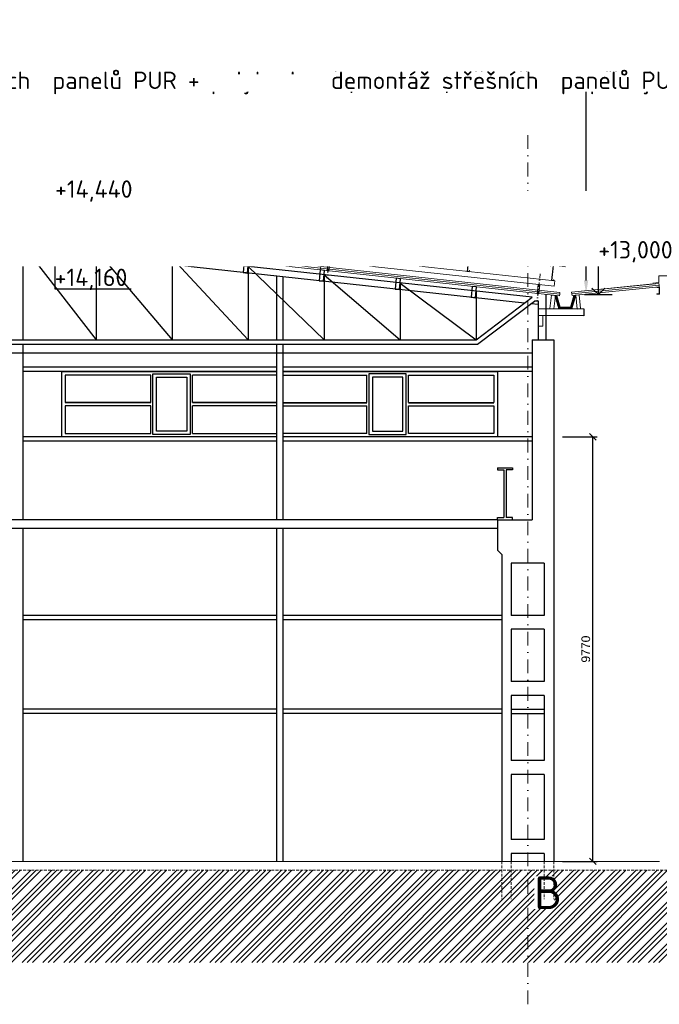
# Model space of a CAD drawing. Header units: millimetres. Extents: x -15830 to 4680139, y -28864 to 2281735.
# Tile 180 of 256: x 426304 to 441034, y 46138 to 68798. Entities that reach past the tile are written whole.
import ezdxf
from ezdxf import colors
from ezdxf.entities.mleader import LeaderData, LeaderLine
from ezdxf.math import Vec2, Vec3

# ---------------------------------------------------------------- set-up
doc = ezdxf.new("R2010")
doc.units = ezdxf.units.MM
doc.linetypes.add('DASHDOT', pattern=[25.4, 12.7, -6.35, 0, -6.35])
doc.linetypes.add('HIDDEN', pattern=[9.525, 6.35, -3.175])
doc.layers.add('0 @ 200', color=7, linetype='Continuous')
for name, color, linetype, lineweight in [('A99_N_txt-popis-50', 240, 'Continuous', 9), ('A99_N_txt-popis-50 @ 200', 240, 'Continuous', 9), ('VZT-KOTY', 2, 'Continuous', 25)]:
    doc.layers.add(name, color=color, linetype=linetype, lineweight=lineweight)
doc.styles.add('A99_popis', font='isocpeur.ttf')
doc.styles.add('ad_popis 100', font='isocpeur.ttf', dxfattribs={"height": 200})
doc.styles.get("Standard").update_dxf_attribs({"font": 'arial.ttf'})
doc.dimstyles.new('M 1-100', dxfattribs={"dimscale": 100, "dimtxt": 2, "dimasz": 1.5, "dimexe": 1, "dimexo": 3, "dimgap": 0.6, "dimtad": 1, "dimdec": 0, "dimrnd": 5, "dimdsep": 46, "dimtxsty": 'Standard', "dimblk": 'OBLIQUE', "dimcen": 0.09, "dimclrd": 256, "dimclre": 256, "dimclrt": 256, "dimadec": 0, "dimazin": 0, "dimtfac": 1, "dimtdec": 0, "dimtmove": 1, "dimatfit": 3, "dimldrblk": 'OBLIQUE', "dimfxl": 0, "dimtolj": 1, "dimtzin": 0, "dimlwd": -1, "dimlwe": -1, "dimarcsym": 0})

# ---------------------------------------------------------------- blocks, each defined once
blk = doc.blocks.new('_Oblique')
at = {"color": 0, "linetype": 'ByBlock', "lineweight": -2}
blk.add_line((0.5, 0.5), (-0.5, -0.5), dxfattribs=at)
blk = doc.blocks.new('*D677')
at = {"layer": 'Defpoints', "color": 0, "transparency": 16777216}
for p in [(437625, 59198), (439503, 59198), (437405, 49428)]:
    blk.add_point(p, dxfattribs=at)
at = {"layer": 'VZT-KOTY', "transparency": 16777216}
for p, q in [((438803, 59198), (439603, 59198)), ((439503, 49428), (439503, 59198)), ((438803, 49428), (439603, 49428))]:
    blk.add_line(p, q, dxfattribs=at)
at = {"layer": 'VZT-KOTY', "transparency": 16777216, "xscale": 150, "yscale": 150, "zscale": 150}
for p, rotation in [((439503, 59198), 90), ((439503, 49428), 270)]:
    blk.add_blockref('_Oblique', p, dxfattribs=dict(at, rotation=rotation))
at = {"layer": 'VZT-KOTY', "lineweight": 90, "transparency": 16777216, "insert": (439341, 54313), "char_height": 200, "attachment_point": 5, "rotation": 90}
blk.add_mtext('\\A1;9770', dxfattribs=at)
blk = doc.blocks.new('*U1031')
at = {"layer": 'A99_N_txt-popis-50 @ 200', "lineweight": 9}
ml = blk.add_multileader_mtext('Standard', dxfattribs=at)
ml.set_content('\\A1;{\\C256;odvodňovací systém \\Pbude součásti \\Pdodávky opláštění}', color=1, style='A99_popis')
ml.set_leader_properties(color=256, linetype='ByLayer', lineweight=-1)
ml.build(insert=Vec2(0, 0))
ml.multileader.update_dxf_attribs({"dogleg_length": 1, "arrow_head_size": 300, "scale": 200})
ctx = ml.context
ctx.base_point, ctx.scale, ctx.char_height, ctx.arrow_head_size, ctx.landing_gap_size, ctx.plane_origin = Vec3(114277, 64593), 200, 400, 300, 250, Vec3(117789, 60438)
notes = []
notes.append((ctx, [(1, (1, 1, 0), (124507, 64593), (-1, 0), 4890, [(0, [(125182, 62678)], 0, [])])]))
ctx.mtext.insert, ctx.mtext.width, ctx.mtext.defined_height, ctx.mtext.flow_direction = Vec3(114527, 64853), 5020, 63.5, 5
ctx.mtext.has_bg_fill, ctx.mtext.bg_color, ctx.mtext.bg_scale_factor, ctx.mtext.bg_transparency, ctx.mtext.use_window_bg_color = 1, -1073741824, 1, 0, 1
for ctx, leaders in notes:
    for number, flags, end, landing, length, lines in leaders:
        leader = LeaderData()
        leader.index, (leader.has_last_leader_line, leader.has_dogleg_vector, leader.attachment_direction) = number, flags
        leader.last_leader_point, leader.dogleg_vector, leader.dogleg_length = Vec3(end), Vec3(landing), length
        for number, points, colour, breaks in lines:
            line = LeaderLine()
            line.index, line.vertices, line.color, line.breaks = number, Vec3.list(points), colors.encode_raw_color(colour), breaks
            leader.lines.append(line)
        ctx.leaders.append(leader)

msp = doc.modelspace()

# ---------------------------------------------------------------- hatches: boundary and pattern name
at = {"lineweight": 0, "transparency": 33554562}
h = msp.add_hatch(dxfattribs=at)
h.set_pattern_fill('HONEY', color=256, scale=75, angle=-90)
h.set_pattern_definition([(182.86, (438731.1865, 62265.6834), (-13.63988, -8.81053), [9.375, -18.75]), (302.86, (438731.1865, 62265.6834), (14.45009, -7.40722), [9.375, -18.75]), (242.86, (438731.1865, 62265.6834), (0.8102, -16.21775), [-18.75, 9.375])])
h.paths.add_polyline_path([(438719.513, 62143.252), (439020.457, 62144.57), (439111.504, 62459.077), (439068.62, 62454.789), (438989.731, 62182.281), (438749.857, 62182.281), (438672.95, 62447.942), (438629.959, 62452.601)])
at = {"linetype": 'Continuous', "lineweight": 0}
h = msp.add_hatch(dxfattribs=at)
h.set_pattern_fill('ZEM_PUVODNI', color=256, scale=85, angle=-90)
h.set_pattern_definition([(45, (409519.65, 300973.25), (-240.4163, 240.4163), []), (45, (409639.86, 300973.25), (-240.4163, 240.4163), []), (45, (409760.07, 300973.25), (-240.4163, 240.4163), [])])
h.paths.add_polyline_path([(397059.65, 49228.252), (409579.65, 49228.252), (413714.65, 49228.252), (413714.65, 48673.252), (414004.65, 48673.252), (414004.65, 49228.252), (498429.65, 49228.252), (498429.65, 47103.252), (397059.65, 47103.252)])

# ---------------------------------------------------------------- linework, layer by layer
for p, q in [((414504.65, 62408.942), (426304.65, 63687.667)), ((438104.65, 62408.942), (426304.65, 63687.667)), ((426315.424, 63686.499), (428065.424, 61428.252)), ((414677.592, 62277.388), (426304.65, 63537.372)), ((437931.708, 62277.388), (426304.65, 63537.372)), ((426379.65, 63529.245), (426379.65, 61428.252)), ((428065.424, 63496.858), (428065.424, 61428.252)), ((428065.424, 63496.858), (429815.424, 61428.252)), ((429815.424, 63307.216), (429815.424, 61428.252)), ((429815.424, 63307.216), (431565.424, 61428.252)), ((431565.424, 63117.575), (431565.424, 61428.252)), ((431565.424, 63117.575), (433315.424, 61428.252)), ((432214.65, 62896.926), (432214.65, 61428.252)), ((432364.65, 62880.671), (432364.65, 61428.252)), ((433315.424, 62927.933), (433315.424, 61428.252)), ((433315.424, 62927.933), (435065.424, 61428.252)), ((435065.424, 62738.292), (435065.424, 61428.252)), ((435065.424, 62738.292), (436815.424, 61428.252)), ((436815.424, 62548.651), (436815.424, 61428.252)), ((436815.424, 61428.252), (438104.65, 62408.942)), ((436849.135, 61328.252), (438155.719, 62322.145)), ((438254.65, 62322.145), (438155.719, 62322.145)), ((438254.65, 61428.252), (438254.65, 62322.145)), ((438429.65, 61428.252), (438429.65, 62474.308)), ((438254.65, 62242.392), (438076.285, 62261.721)), ((415793.877, 61428.252), (436815.424, 61428.252)), ((438104.65, 61428.252), (438604.65, 61428.252)), ((415760.165, 61328.252), (436849.135, 61328.252)), ((414504.65, 61128.252), (438104.65, 61128.252)), ((432214.65, 60798.252), (426379.65, 60798.252)), ((438104.65, 60798.252), (432364.65, 60798.252)), ((432214.65, 60698.252), (426379.65, 60698.252)), ((427274.65, 60698.252), (432214.65, 60698.252)), ((429322.15, 60618.252), (427354.65, 60618.252)), ((432214.65, 60618.252), (430282.15, 60618.252)), ((438104.65, 60698.252), (432364.65, 60698.252)), ((432364.65, 60698.252), (437304.65, 60698.252)), ((432364.65, 60618.252), (434297.15, 60618.252)), ((435257.15, 60618.252), (437224.65, 60618.252)), ((432214.65, 59198.252), (426379.65, 59198.252)), ((432214.65, 59198.252), (427274.65, 59198.252)), ((427354.65, 59278.252), (429322.15, 59278.252)), ((430282.15, 59278.252), (432214.65, 59278.252)), ((434297.15, 59278.252), (432364.65, 59278.252)), ((438104.65, 59198.252), (432364.65, 59198.252)), ((437304.65, 59198.252), (432364.65, 59198.252)), ((437224.65, 59278.252), (435257.15, 59278.252)), ((432214.65, 59098.252), (426379.65, 59098.252)), ((438104.65, 59098.252), (432364.65, 59098.252)), ((437304.65, 58488.252), (437654.65, 58488.252)), ((437304.65, 58488.252), (437304.65, 58438.252)), ((437654.65, 58488.252), (437654.65, 58438.252)), ((437304.65, 58438.252), (437454.65, 58438.252)), ((437454.65, 58438.252), (437454.65, 57338.252)), ((437504.65, 58438.252), (437504.65, 57338.252)), ((437654.65, 58438.252), (437504.65, 58438.252)), ((437304.65, 57288.252), (437304.65, 57338.252)), ((437304.65, 57338.252), (437454.65, 57338.252)), ((437654.65, 57338.252), (437504.65, 57338.252)), ((437654.65, 57288.252), (437654.65, 57338.252)), ((437304.65, 57288.252), (415304.65, 57288.252)), ((437304.65, 57288.252), (438104.65, 57288.252)), ((437304.65, 57288.252), (437304.65, 56588.252)), ((437304.65, 57288.252), (437654.65, 57288.252)), ((437304.65, 57088.252), (415304.65, 57088.252)), ((426379.65, 57088.252), (426379.65, 49428.252)), ((432214.65, 57088.252), (432214.65, 49428.252)), ((432364.65, 57088.252), (432364.65, 49428.252)), ((437304.65, 56588.252), (437404.65, 56488.252)), ((437404.65, 56488.252), (437404.65, 49428.252)), ((437624.65, 56288.252), (437624.65, 55088.252)), ((438384.65, 56288.252), (437624.65, 56288.252)), ((438384.65, 56288.252), (438384.65, 55088.252)), ((432214.65, 55088.252), (426379.65, 55088.252)), ((437404.65, 55088.252), (432364.65, 55088.252)), ((438384.65, 55088.252), (437624.65, 55088.252)), ((432214.65, 54988.252), (426379.65, 54988.252)), ((437404.65, 54988.252), (432364.65, 54988.252)), ((437624.65, 54768.252), (437624.65, 53568.252)), ((438384.65, 54768.252), (437624.65, 54768.252)), ((438384.65, 54768.252), (438384.65, 53568.252)), ((438384.65, 53568.252), (437624.65, 53568.252)), ((437624.65, 53248.252), (437624.65, 51748.252)), ((438384.65, 53248.252), (437624.65, 53248.252)), ((438384.65, 53248.252), (438384.65, 51748.252)), ((432214.65, 52928.252), (426379.65, 52928.252)), ((432214.65, 52828.252), (426379.65, 52828.252)), ((437404.65, 52928.252), (432364.65, 52928.252)), ((437404.65, 52828.252), (432364.65, 52828.252)), ((437624.65, 52928.252), (438384.65, 52928.252)), ((437624.65, 52828.252), (438384.65, 52828.252)), ((438384.65, 51748.252), (437624.65, 51748.252)), ((437624.65, 51428.252), (437624.65, 49928.252)), ((438384.65, 51428.252), (437624.65, 51428.252)), ((438384.65, 51428.252), (438384.65, 49928.252)), ((438384.65, 49928.252), (437624.65, 49928.252)), ((437624.65, 49608.252), (437624.65, 49428.252)), ((438384.65, 49608.252), (437624.65, 49608.252)), ((438384.65, 49608.252), (438384.65, 49428.252))]:
    msp.add_line(p, q)
at = {"lineweight": 13}
for p, q in [((424528.793, 63636.043), (426304.65, 63828.486)), ((424533.103, 63596.276), (426304.65, 63788.252)), ((428080.507, 63636.043), (426304.65, 63828.486)), ((428076.197, 63596.276), (426304.65, 63788.252)), ((428076.197, 63596.276), (428080.507, 63636.043)), ((438735.722, 62441.14), (433226.779, 63038.125)), ((438740.032, 62480.907), (433231.089, 63077.892)), ((414004.65, 49428.252), (441034.65, 49428.252))]:
    msp.add_line(p, q, dxfattribs=at)
at = {"lineweight": 5}
for p, q in [((428084.816, 63675.81), (426308.96, 63868.253)), ((433235.398, 63117.659), (428084.816, 63675.81)), ((428076.197, 63596.276), (433226.779, 63038.125)), ((433231.089, 63077.892), (428080.507, 63636.043)), ((438744.341, 62520.674), (433235.398, 63117.659))]:
    msp.add_line(p, q, dxfattribs=at)
at = {"ltscale": 2}
for p, q in [((426799.894, 63528.661), (427434.486, 63528.661)), ((427117.19, 63528.661), (426967.64, 63378.714)), ((427117.19, 63528.661), (427117.19, 62604.452)), ((427117.19, 63528.661), (427266.739, 63378.714)), ((439631.074, 63220.561), (441387.616, 63220.561)), ((427117.19, 62604.452), (428873.731, 62604.452)), ((439631.074, 62471.599), (439481.525, 62621.545)), ((439631.074, 62471.599), (439780.623, 62621.545)), ((439313.778, 62471.599), (439948.37, 62471.599))]:
    msp.add_line(p, q, dxfattribs=at)
at = {"lineweight": 9}
msp.add_line((433226.779, 63038.125), (433231.089, 63077.892), dxfattribs=at)
at = {"linetype": 'HIDDEN', "lineweight": 5, "ltscale": 10}
msp.add_line((414004.65, 49228.252), (498429.65, 49228.252), dxfattribs=at)
for points in [[(426354.359, 63782.865), (426327.425, 63534.32), (426426.843, 63523.547), (426453.777, 63772.092)], [(427976.779, 63607.049), (427949.845, 63358.504), (428049.263, 63347.731), (428076.197, 63596.276)], [(429726.779, 63417.408), (429699.845, 63168.863), (429799.263, 63158.089), (429826.197, 63406.634)], [(431476.779, 63227.766), (431449.845, 62979.221), (431549.263, 62968.448), (431576.197, 63216.993)], [(433226.779, 63038.125), (433199.845, 62789.58), (433299.263, 62778.806), (433326.197, 63027.351)], [(434976.779, 62848.483), (434949.845, 62599.939), (435049.263, 62589.165), (435076.197, 62837.71)], [(436726.779, 62658.842), (436699.845, 62410.297), (436799.263, 62399.524), (436826.197, 62648.068)], [(439294.65, 62143.252), (439294.65, 61983.252), (438254.65, 61988.252), (438254.65, 62148.252)]]:
    msp.add_lwpolyline(points, close=True)
at = {"lineweight": 5}
for points in [[(433231.089, 63077.892), (433235.398, 63117.659)], [(440884.65, 62733.252), (441019.65, 62748.252), (441019.65, 62903.252), (441709.65, 62903.252), (441709.65, 62828.252)], [(439019.166, 62490.043), (439015.186, 62529.845), (441025.161, 62730.842), (441029.141, 62691.041)], [(439015.186, 62529.845), (440889.745, 62717.3)], [(438740.032, 62480.907), (438744.341, 62520.674)]]:
    msp.add_lwpolyline(points, dxfattribs=at)
at = {"lineweight": 13}
for points in [[(439023.146, 62450.242), (441033.121, 62651.239), (441029.141, 62691.041), (439019.166, 62490.043), (439023.146, 62450.242)], [(438735.722, 62441.14), (438740.032, 62480.907)]]:
    msp.add_lwpolyline(points, dxfattribs=at)
at = {"linetype": 'Continuous', "lineweight": 13}
msp.add_lwpolyline([(440974.65, 62643.252), (441034.65, 62643.252), (441034.65, 62483.252), (440974.65, 62483.252), (440974.65, 62488.252), (441029.65, 62488.252), (441029.65, 62638.252), (440974.65, 62638.252), (440974.65, 62643.252)], dxfattribs=at)
for points in [[(438549.376, 62461.334), (438641.267, 62451.376), (438607.877, 62143.252), (438515.985, 62153.21)], [(439107.724, 62458.699), (439187.327, 62466.66), (439219.168, 62148.248), (439139.565, 62140.287)], [(438254.65, 61988.252), (438254.65, 61743.252), (438349.65, 61743.252), (438349.65, 61988.252)]]:
    msp.add_lwpolyline(points, close=True, dxfattribs=at)
at = {"linetype": 'Continuous', "lineweight": 5}
for points in [[(439111.504, 62459.077), (439020.075, 62143.252), (438719.513, 62143.252), (438629.959, 62452.601)], [(438672.95, 62447.942), (438749.857, 62182.281), (438989.731, 62182.281), (439068.62, 62454.789)]]:
    msp.add_lwpolyline(points, dxfattribs=at)
at = {"color": 7, "linetype": 'HIDDEN', "lineweight": 5, "ltscale": 10}
for points in [[(437404.65, 49428.252), (437404.65, 48558.252)], [(437624.65, 49428.252), (437624.65, 48558.252)]]:
    msp.add_lwpolyline(points, dxfattribs=at)

# ---------------------------------------------------------------- texts
at = {"style": 'A99_popis'}
msp.add_text('+13,000', height=400, dxfattribs=at).set_placement((439629.65, 63303.247))
at = {"ltscale": 2, "style": 'A99_popis'}
msp.add_text('+14,160', height=400, dxfattribs=at).set_placement((427109.65, 62668.252))

# ---------------------------------------------------------------- dimensions: what is measured, and where the dimension line sits
at = {"layer": 'VZT-KOTY', "lineweight": 90}
dim = msp.add_linear_dim(base=(439502.757, 59198.252), p1=(437404.65, 49428.252), p2=(437624.65, 59198.252), angle=90, dimstyle='M 1-100', dxfattribs=at)
dim.commit()
dim.dimension.update_dxf_attribs({"geometry": '*D677', "text_midpoint": (439340.643, 54313.252)})

# ---------------------------------------------------------------- leaders
at = {"layer": '0 @ 200', "lineweight": 9}
ml = msp.add_multileader_mtext('Standard', dxfattribs=at)
ml.set_content('\\A1;{\\C256;demontáž pásového světlíku}', color=1, style='A99_popis')
ml.set_leader_properties(color=256, linetype='ByLayer', lineweight=-1)
ml.build(insert=Vec2(0, 0))
ml.multileader.update_dxf_attribs({"dogleg_length": 1, "arrow_head_size": 300, "scale": 200})
ctx = ml.context
ctx.base_point, ctx.scale, ctx.char_height, ctx.arrow_head_size, ctx.landing_gap_size, ctx.plane_origin = Vec3(229028.95, 68458.252), 200, 400, 300, 250, Vec3(231833.95, 60672.091)
notes = []
notes.append((ctx, [(0, (1, 1, 0), (228383.95, 68458.252), (1, 0), 645, [(0, [(228383.95, 66610.615)], 0, [])])]))
ctx.mtext.insert, ctx.mtext.width, ctx.mtext.defined_height, ctx.mtext.flow_direction = Vec3(229278.95, 68718.252), 7477.42517, 1693.333, 5
ctx.mtext.has_bg_fill, ctx.mtext.bg_color, ctx.mtext.bg_scale_factor, ctx.mtext.bg_transparency, ctx.mtext.use_window_bg_color = 1, -1073741824, 1, 0, 1
ml = msp.add_multileader_mtext('Standard', dxfattribs=at)
ml.set_content('\\A1;{\\C256;vybourání oken a dozdění okenních otvorů}', color=1, style='A99_popis')
ml.set_leader_properties(color=256, linetype='ByLayer', lineweight=-1)
ml.build(insert=Vec2(0, 0))
ml.multileader.update_dxf_attribs({"dogleg_length": 1, "arrow_head_size": 300, "scale": 200})
ctx = ml.context
ctx.base_point, ctx.scale, ctx.char_height, ctx.arrow_head_size, ctx.landing_gap_size, ctx.plane_origin = Vec3(212971.45, 59778.019), 200, 400, 300, 250, Vec3(215113.95, 48932.228)
notes.append((ctx, [(1, (1, 1, 0), (218256.45, 59778.019), (-1, 0), 585, [(0, [(219378.95, 59778.252)], 0, [])])]))
ctx.mtext.insert, ctx.mtext.width, ctx.mtext.defined_height, ctx.mtext.flow_direction = Vec3(213221.45, 59978.019), 4450, 1693.333, 5
ctx.mtext.has_bg_fill, ctx.mtext.bg_color, ctx.mtext.bg_scale_factor, ctx.mtext.bg_transparency, ctx.mtext.use_window_bg_color = 1, -1073741824, 1, 0, 1
for ctx, leaders in notes:
    for number, flags, end, landing, length, lines in leaders:
        leader = LeaderData()
        leader.index, (leader.has_last_leader_line, leader.has_dogleg_vector, leader.attachment_direction) = number, flags
        leader.last_leader_point, leader.dogleg_vector, leader.dogleg_length = Vec3(end), Vec3(landing), length
        for number, points, colour, breaks in lines:
            line = LeaderLine()
            line.index, line.vertices, line.color, line.breaks = number, Vec3.list(points), colors.encode_raw_color(colour), breaks
            leader.lines.append(line)
        ctx.leaders.append(leader)

# ---------------------------------------------------------------- next in the draw order: linework, layer by layer
for p, q in [((438104.65, 61428.252), (438104.65, 57288.252)), ((438604.65, 61428.252), (438604.65, 49428.252)), ((426379.65, 61328.252), (426379.65, 57288.252)), ((432214.65, 61328.252), (432214.65, 57288.252)), ((432364.65, 61328.252), (432364.65, 57288.252)), ((427274.65, 59198.252), (427274.65, 60698.252)), ((427354.65, 60618.252), (427354.65, 59988.252)), ((429322.15, 59988.252), (429322.15, 60618.252)), ((430282.15, 59988.252), (430282.15, 60618.252)), ((434297.15, 59988.252), (434297.15, 60618.252)), ((435257.15, 59988.252), (435257.15, 60618.252)), ((437224.65, 60618.252), (437224.65, 59988.252)), ((437304.65, 60698.252), (437304.65, 59198.252)), ((429322.15, 59988.252), (427354.65, 59988.252)), ((427354.65, 59908.252), (427354.65, 59278.252)), ((429322.15, 59908.252), (427354.65, 59908.252)), ((429322.15, 59278.252), (429322.15, 59908.252)), ((432214.65, 59988.252), (430282.15, 59988.252)), ((432214.65, 59908.252), (430282.15, 59908.252)), ((430282.15, 59278.252), (430282.15, 59908.252)), ((432364.65, 59988.252), (434297.15, 59988.252)), ((432364.65, 59908.252), (434297.15, 59908.252)), ((434297.15, 59278.252), (434297.15, 59908.252)), ((435257.15, 59988.252), (437224.65, 59988.252)), ((435257.15, 59908.252), (437224.65, 59908.252)), ((435257.15, 59278.252), (435257.15, 59908.252)), ((437224.65, 59908.252), (437224.65, 59278.252))]:
    msp.add_line(p, q)
at = {"linetype": 'DASHDOT', "lineweight": 5, "ltscale": 25}
msp.add_lwpolyline([(438004.65, 46138.434), (438004.65, 66158.434)], dxfattribs=at)
for points in [[(430232.15, 59248.252), (429372.15, 59248.252), (429372.15, 60648.252), (430232.15, 60648.252)], [(430152.15, 59328.252), (429452.15, 59328.252), (429452.15, 60568.252), (430152.15, 60568.252)], [(434347.15, 59248.252), (435207.15, 59248.252), (435207.15, 60648.252), (434347.15, 60648.252)], [(434427.15, 59328.252), (435127.15, 59328.252), (435127.15, 60568.252), (434427.15, 60568.252)]]:
    msp.add_lwpolyline(points, close=True)

# ---------------------------------------------------------------- next in the draw order: texts
at = {"color": 1, "lineweight": 0, "insert": (438154.65, 49081.75), "char_height": 750, "width": 465, "attachment_point": 1, "style": 'ad_popis 100', "bg_fill": 3, "box_fill_scale": 1, "bg_fill_color": 256, "bg_fill_transparency": 0}
msp.add_mtext('B', dxfattribs=at)

# ---------------------------------------------------------------- next in the draw order: linework, layer by layer
at = {"color": 7, "linetype": 'HIDDEN', "lineweight": 5, "ltscale": 10}
for points in [[(438384.65, 49428.252), (438384.65, 48558.252)], [(438604.65, 49428.252), (438604.65, 48558.252)]]:
    msp.add_lwpolyline(points, dxfattribs=at)

# ---------------------------------------------------------------- next in the draw order: leaders
at = {"layer": '0 @ 200', "lineweight": 9}
ml = msp.add_multileader_mtext('Standard', dxfattribs=at)
ml.set_content('\\A1;{\\C256;demontáž střešních  panelů PUR + polykarbonát, tl.40mm, včetně klempířských výrobků}', color=1, style='A99_popis')
ml.set_leader_properties(color=256, linetype='ByLayer', lineweight=-1)
ml.build(insert=Vec2(0, 0))
ml.multileader.update_dxf_attribs({"dogleg_length": 1, "arrow_head_size": 300, "scale": 200})
ctx = ml.context
ctx.base_point, ctx.scale, ctx.char_height, ctx.arrow_head_size, ctx.landing_gap_size, ctx.plane_origin = Vec3(421519.312, 67343.271), 200, 400, 300, 250, Vec3(424679.312, 61537.247)
notes = []
notes.append((ctx, [(0, (1, 1, 0), (420934.312, 67343.271), (1, 0), 585, [(0, [(420934.312, 63233.252)], 0, [])])]))
ctx.mtext.insert, ctx.mtext.width, ctx.mtext.flow_direction = Vec3(421769.312, 67603.271), 10901.4332, 5
ctx.mtext.has_bg_fill, ctx.mtext.bg_color, ctx.mtext.bg_scale_factor, ctx.mtext.bg_transparency, ctx.mtext.use_window_bg_color = 1, -1073741824, 1, 0, 1
for ctx, leaders in notes:
    for number, flags, end, landing, length, lines in leaders:
        leader = LeaderData()
        leader.index, (leader.has_last_leader_line, leader.has_dogleg_vector, leader.attachment_direction) = number, flags
        leader.last_leader_point, leader.dogleg_vector, leader.dogleg_length = Vec3(end), Vec3(landing), length
        for number, points, colour, breaks in lines:
            line = LeaderLine()
            line.index, line.vertices, line.color, line.breaks = number, Vec3.list(points), colors.encode_raw_color(colour), breaks
            leader.lines.append(line)
        ctx.leaders.append(leader)

# ---------------------------------------------------------------- next in the draw order: linework, layer by layer
at = {"ltscale": 2}
for p, q in [((427005.463, 64658.252), (427805.463, 64658.252)), ((427117.19, 63868.252), (427117.19, 64617.215)), ((427117.19, 64617.215), (428873.731, 64617.215)), ((427117.19, 63868.252), (426967.64, 64018.199)), ((427117.19, 63868.252), (427266.739, 64018.199)), ((426799.894, 63868.252), (427434.486, 63868.252)), ((439631.074, 62471.599), (439631.074, 63220.561))]:
    msp.add_line(p, q, dxfattribs=at)
at = {"lineweight": 5, "ltscale": 2}
for points in [[(426309.95, 64501.834), (426311.028, 64511.776), (426907.536, 64447.135), (426906.458, 64437.193)], [(428802.109, 64201.592), (426311.689, 64471.47), (426314.921, 64501.296), (428805.341, 64231.418)], [(426609.404, 64434.179), (426549.754, 64440.643), (426547.599, 64420.759), (426542.628, 64421.298), (426545.321, 64446.152), (426614.914, 64438.611), (426577.745, 64095.619), (426617.512, 64091.31), (426619.667, 64111.193), (426624.638, 64110.654), (426621.945, 64085.8), (426572.236, 64091.187), (426609.404, 64434.179)], [(427532.791, 64369.319), (427533.869, 64379.261), (426937.361, 64443.903), (426936.284, 64433.961)], [(428159.124, 64301.446), (428160.202, 64311.388), (427563.694, 64376.029), (427562.617, 64366.087)], [(428785.458, 64233.572), (428786.535, 64243.514), (428190.027, 64308.156), (428188.95, 64298.214)], [(428289.568, 64252.105), (428229.917, 64258.569), (428227.762, 64238.686), (428222.791, 64239.224), (428225.485, 64264.079), (428295.077, 64256.537), (428257.909, 63913.545), (428297.676, 63909.236), (428299.831, 63929.12), (428304.801, 63928.581), (428302.108, 63903.726), (428252.399, 63909.113), (428289.568, 64252.105)], [(428317.021, 63902.11), (426318.72, 64118.659), (426305.791, 63999.358), (428304.092, 63782.809)], [(432657.787, 63813.941), (432658.864, 63823.883), (433255.372, 63759.242), (433254.295, 63749.3)], [(432728.58, 63771.065), (432668.929, 63777.529), (432666.774, 63757.645), (432661.803, 63758.184), (432664.497, 63783.039), (432734.089, 63775.497), (432696.92, 63432.505), (432736.688, 63428.196), (432738.842, 63448.079), (432743.813, 63447.541), (432741.12, 63422.686), (432691.411, 63428.073), (432728.58, 63771.065)]]:
    msp.add_lwpolyline(points, close=True, dxfattribs=at)
at = {"linetype": 'DASHDOT', "lineweight": 5, "ltscale": 8}
msp.add_lwpolyline([(427963.164, 64071.065), (427894.751, 63439.761)], dxfattribs=at)
at = {"lineweight": 5}
msp.add_lwpolyline([(427915.807, 63819.704), (427955.575, 63815.395), (427932.95, 63606.617), (427893.183, 63610.926)], close=True, dxfattribs=at)
msp.add_lwpolyline([(428080.507, 63636.043), (428084.816, 63675.81)], dxfattribs=at)

# ---------------------------------------------------------------- next in the draw order: texts
at = {"ltscale": 2, "style": 'A99_popis'}
msp.add_text('+14,440', height=400, dxfattribs=at).set_placement((427117.963, 64699.901))

# ---------------------------------------------------------------- next in the draw order: leaders
at = {"layer": '0 @ 200', "lineweight": 9}
ml = msp.add_multileader_mtext('Standard', dxfattribs=at)
ml.set_content('\\A1;{\\C256;demontáž střešních  panelů PUR, tl.40mm, včetně klempířských výrobků}', color=1, style='A99_popis')
ml.set_leader_properties(color=256, linetype='ByLayer', lineweight=-1)
ml.build(insert=Vec2(0, 0))
ml.multileader.update_dxf_attribs({"dogleg_length": 1, "arrow_head_size": 300, "scale": 200})
ctx = ml.context
ctx.base_point, ctx.scale, ctx.char_height, ctx.arrow_head_size, ctx.landing_gap_size, ctx.plane_origin = Vec3(433222.446, 67343.271), 200, 400, 300, 250, Vec3(436382.446, 61537.247)
notes = []
notes.append((ctx, [(1, (1, 1, 0), (439347.446, 67343.271), (-1, 0), 585, [(0, [(439347.446, 62496.424)], 0, [])])]))
ctx.mtext.insert, ctx.mtext.width, ctx.mtext.flow_direction = Vec3(433472.446, 67603.271), 5217.25119, 5
ctx.mtext.has_bg_fill, ctx.mtext.bg_color, ctx.mtext.bg_scale_factor, ctx.mtext.bg_transparency, ctx.mtext.use_window_bg_color = 1, -1073741824, 1, 0, 1
for ctx, leaders in notes:
    for number, flags, end, landing, length, lines in leaders:
        leader = LeaderData()
        leader.index, (leader.has_last_leader_line, leader.has_dogleg_vector, leader.attachment_direction) = number, flags
        leader.last_leader_point, leader.dogleg_vector, leader.dogleg_length = Vec3(end), Vec3(landing), length
        for number, points, colour, breaks in lines:
            line = LeaderLine()
            line.index, line.vertices, line.color, line.breaks = number, Vec3.list(points), colors.encode_raw_color(colour), breaks
            leader.lines.append(line)
        ctx.leaders.append(leader)

# ---------------------------------------------------------------- next in the draw order: linework, layer by layer
at = {"lineweight": 5, "ltscale": 2}
for points in [[(438863.206, 63111.306), (432659.526, 63783.577), (432662.758, 63813.403), (438866.438, 63141.131)], [(433880.628, 63681.426), (433881.705, 63691.368), (433285.197, 63756.01), (433284.12, 63746.068)], [(434506.961, 63613.553), (434508.038, 63623.495), (433911.531, 63688.136), (433910.453, 63678.194)], [(435133.294, 63545.679), (435134.371, 63555.621), (434537.864, 63620.263), (434536.786, 63610.321)], [(434682.142, 63559.364), (434622.492, 63565.828), (434620.337, 63545.945), (434615.366, 63546.483), (434618.059, 63571.338), (434687.652, 63563.796), (434650.483, 63220.804), (434690.25, 63216.495), (434692.405, 63236.378), (434697.376, 63235.84), (434694.683, 63210.985), (434644.974, 63216.372), (434682.142, 63559.364)], [(435759.627, 63477.806), (435760.704, 63487.747), (435164.197, 63552.389), (435163.119, 63542.447)], [(436385.96, 63409.932), (436387.038, 63419.874), (435790.53, 63484.515), (435789.453, 63474.574)], [(438626.663, 62784.89), (432666.556, 63430.766), (432653.628, 63311.465), (438613.734, 62665.589)], [(437012.293, 63342.059), (437013.371, 63352), (436416.863, 63416.642), (436415.786, 63406.7)], [(436645.647, 63346.586), (436585.996, 63353.05), (436583.842, 63333.166), (436578.871, 63333.705), (436581.564, 63358.56), (436651.157, 63351.018), (436613.988, 63008.026), (436653.755, 63003.717), (436655.91, 63023.6), (436660.881, 63023.062), (436658.187, 62998.207), (436608.478, 63003.594), (436645.647, 63346.586)], [(437638.627, 63274.185), (437639.704, 63284.127), (437043.196, 63348.768), (437042.119, 63338.827)], [(438264.96, 63206.311), (438266.037, 63216.253), (437669.529, 63280.895), (437668.452, 63270.953)], [(438891.293, 63138.438), (438892.37, 63148.38), (438295.862, 63213.021), (438294.785, 63203.079)], [(438589.268, 63135.962), (438529.617, 63142.427), (438527.463, 63122.543), (438522.492, 63123.082), (438525.185, 63147.936), (438594.778, 63140.395), (438557.609, 62797.403), (438597.376, 62793.093), (438599.531, 62812.977), (438604.502, 62812.438), (438601.808, 62787.584), (438552.099, 62792.97), (438589.268, 63135.962)]]:
    msp.add_lwpolyline(points, close=True, dxfattribs=at)
at = {"linetype": 'DASHDOT', "lineweight": 5, "ltscale": 8}
for points in [[(433453.558, 63476.09), (433385.145, 62844.786)], [(438290.241, 62951.956), (438221.829, 62320.652)]]:
    msp.add_lwpolyline(points, dxfattribs=at)
at = {"lineweight": 5}
for points in [[(433406.201, 63224.729), (433445.969, 63220.42), (433423.344, 63011.642), (433383.577, 63015.951)], [(438242.885, 62700.595), (438282.652, 62696.285), (438260.028, 62487.507), (438220.26, 62491.817)]]:
    msp.add_lwpolyline(points, close=True, dxfattribs=at)

# ---------------------------------------------------------------- next in the draw order: leaders
at = {"layer": '0 @ 200', "lineweight": 9}
ml = msp.add_multileader_mtext('Standard', dxfattribs=at)
ml.set_content('\\A1;{\\C256;demontáž FVE}', color=1, style='A99_popis')
ml.set_leader_properties(color=256, linetype='ByLayer', lineweight=-1)
ml.build(insert=Vec2(0, 0))
ml.multileader.update_dxf_attribs({"dogleg_length": 1, "arrow_head_size": 300, "scale": 200})
ctx = ml.context
ctx.base_point, ctx.scale, ctx.char_height, ctx.arrow_head_size, ctx.landing_gap_size, ctx.plane_origin = Vec3(417024.312, 67343.271), 200, 400, 300, 250, Vec3(420184.312, 61537.247)
notes = []
notes.append((ctx, [(0, (1, 1, 0), (416439.312, 67343.271), (1, 0), 585, [(0, [(416439.312, 63233.252)], 0, [])])]))
ctx.mtext.insert, ctx.mtext.width, ctx.mtext.flow_direction = Vec3(417274.312, 67543.423), 3535.12222, 5
ctx.mtext.has_bg_fill, ctx.mtext.bg_color, ctx.mtext.bg_scale_factor, ctx.mtext.bg_transparency, ctx.mtext.use_window_bg_color = 1, -1073741824, 1, 0, 1
for ctx, leaders in notes:
    for number, flags, end, landing, length, lines in leaders:
        leader = LeaderData()
        leader.index, (leader.has_last_leader_line, leader.has_dogleg_vector, leader.attachment_direction) = number, flags
        leader.last_leader_point, leader.dogleg_vector, leader.dogleg_length = Vec3(end), Vec3(landing), length
        for number, points, colour, breaks in lines:
            line = LeaderLine()
            line.index, line.vertices, line.color, line.breaks = number, Vec3.list(points), colors.encode_raw_color(colour), breaks
            leader.lines.append(line)
        ctx.leaders.append(leader)

# ---------------------------------------------------------------- next in the draw order: block references
at = {"layer": 'A99_N_txt-popis-50'}
msp.add_blockref('*U1031', (0, 0), dxfattribs=at)

doc.saveas('drawing.dxf')
